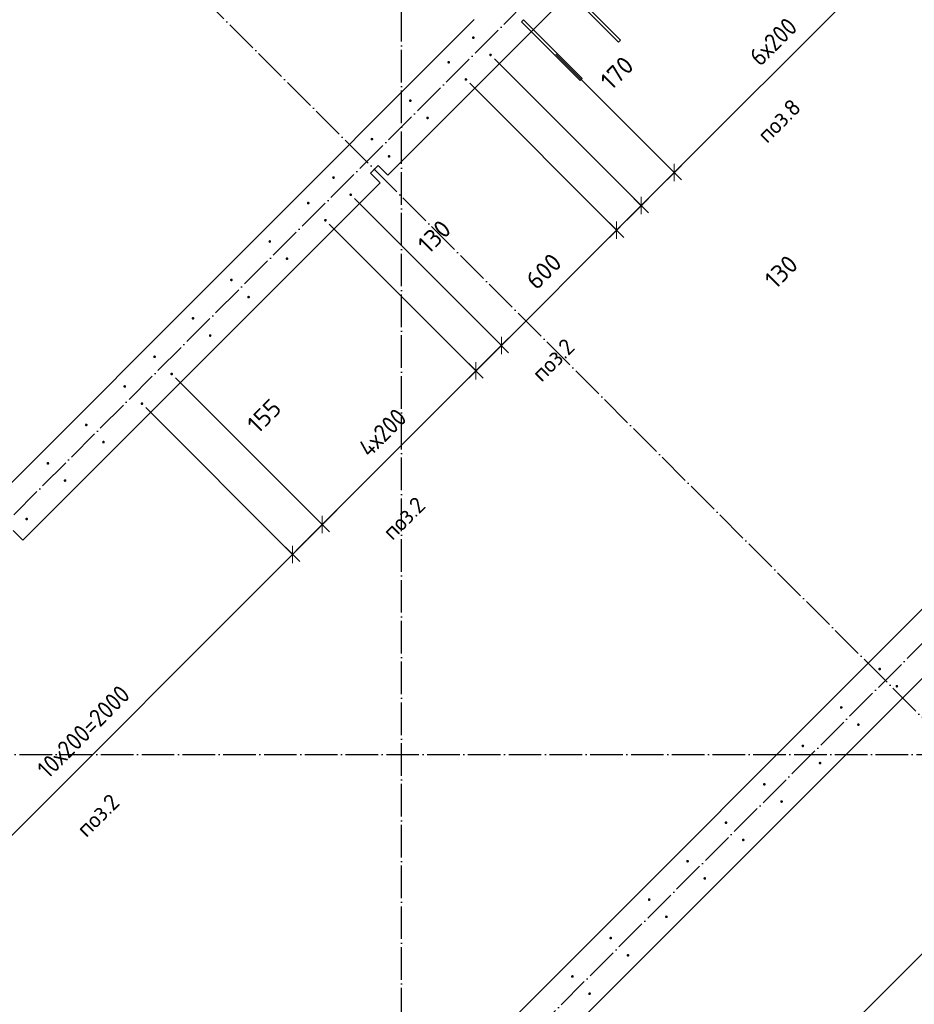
# Model space of a CAD drawing. Header units: millimetres. Extents: x -24871 to 40608, y -2869 to 48080.
# Tile 67 of 119: x 17044 to 20338, y 14281 to 17904. Entities that reach past the tile are written whole.
import ezdxf

# ---------------------------------------------------------------- set-up
doc = ezdxf.new("R2010")
doc.units = ezdxf.units.MM
doc.header["$PDMODE"] = 65
doc.linetypes.add('______11', pattern=[150, 120, -15, 0, -15])
doc.linetypes.add('______5', pattern=[330, 240, -30, 30, -30])
for name, color, linetype, lineweight in [('Standard', 7, 'Continuous', 25), ('Арм.стержн. вертикальными 1', 22, 'Continuous', 35), ('Размерная линия_ общее', 7, 'Continuous', 13)]:
    doc.layers.add(name, color=color, linetype=linetype, lineweight=lineweight)
doc.layers.add('Осевая линия_ общее', color=7, linetype='______5', lineweight=13, true_color=0xa0a0a0)
doc.styles.add('ISOCPEUR', font='ISOCPEUR')
doc.dimstyles.new('DIMSTYLE_11', dxfattribs={"dimtxt": 66, "dimasz": 75, "dimexe": 0, "dimexo": 0, "dimgap": 33, "dimtad": 0, "dimdec": 0, "dimrnd": 5, "dimzin": 12, "dimdsep": 46, "dimtxsty": 'ISOCPEUR', "dimblk1": 'ALL_ML_STRICH', "dimblk2": 'ALL_ML_STRICH', "dimsah": 1, "dimcen": 0, "dimclrd": 7, "dimclre": 256, "dimclrt": 7, "dimadec": 0, "dimazin": 0, "dimtfac": 1, "dimtdec": 0, "dimtix": 1, "dimtmove": 2, "dimatfit": 3, "dimfxl": 0, "dimtvp": 1.2, "dimtzin": 0, "dimlwd": 0, "dimlwe": -3, "dimarcsym": 0})
doc.dimstyles.new('DIMSTYLE_4', dxfattribs={"dimtxt": 66, "dimasz": 75, "dimexe": 0, "dimexo": 0, "dimgap": 33, "dimtad": 2, "dimdec": 0, "dimrnd": 5, "dimzin": 12, "dimdsep": 46, "dimtxsty": 'ISOCPEUR', "dimblk1": 'ALL_ML_STRICH', "dimblk2": 'ALL_ML_STRICH', "dimsah": 1, "dimcen": 0, "dimclrd": 7, "dimclre": 256, "dimclrt": 7, "dimadec": 0, "dimazin": 0, "dimtfac": 1, "dimtdec": 0, "dimtix": 1, "dimtmove": 2, "dimatfit": 3, "dimfxl": 0, "dimtvp": 1.2, "dimtzin": 0, "dimlwd": 0, "dimlwe": -3, "dimarcsym": 0})
doc.dimstyles.new('DIMSTYLE_5', dxfattribs={"dimtxt": 66, "dimasz": 75, "dimexe": 0, "dimexo": 0, "dimgap": 33, "dimtad": 2, "dimdec": 0, "dimrnd": 5, "dimzin": 12, "dimdsep": 46, "dimtxsty": 'ISOCPEUR', "dimblk1": 'ALL_ML_STRICH', "dimblk2": 'ALL_ML_STRICH', "dimsah": 1, "dimcen": 0, "dimclrd": 7, "dimclre": 256, "dimclrt": 7, "dimadec": 0, "dimazin": 0, "dimtfac": 1, "dimtdec": 0, "dimtix": 1, "dimtmove": 2, "dimatfit": 3, "dimfxl": 0, "dimtzin": 0, "dimlwd": 0, "dimlwe": -3, "dimarcsym": 0})

# ---------------------------------------------------------------- blocks, each defined once
blk = doc.blocks.new('СЛОЖНЫЙ_ОБЪЕКТ_0')
at = {"layer": 'Осевая линия_ общее', "color": 253, "linetype": '______11', "lineweight": -3, "true_color": 0xa0a0a0, "transparency": 33554687}
for p, q in [((21086.6, 14616.9), (14623.6, 21079.9)), ((18450, -2590), (18450, 20630)), ((3543.2, 2603.2), (20704.7, 19764.7)), ((5452.4, 694), (22613.9, 17855.5)), ((-2770, 15200), (26050, 15200))]:
    blk.add_line(p, q, dxfattribs=at)
blk = doc.blocks.new('ALL_ML_STRICH')
at = {"color": 0, "linetype": 'ByBlock', "lineweight": -2}
for p, q in [((0, -0.5), (0, 0.5)), ((-1, 0), (0.5, 0)), ((-0.3, -0.3), (0.3, 0.3))]:
    blk.add_line(p, q, dxfattribs=at)
blk = doc.blocks.new('*D322')
at = {"layer": 'DEFPOINTS', "color": 7, "linetype": 'Continuous', "lineweight": 13, "transparency": 33554687}
for p in [(20556.3, 15734.2), (15889.4, 11067.3), (16428.1, 10528.5)]:
    blk.add_point(p, dxfattribs=at)
at = {"layer": 'Размерная линия_ общее', "color": 253, "linetype": 'Continuous', "lineweight": -2, "true_color": 0xa0a0a0, "transparency": 33554687}
for p, q in [((20570.4, 15720), (21095, 15195.4)), ((15903.5, 11053.1), (16428.1, 10528.5))]:
    blk.add_line(p, q, dxfattribs=at)
at = {"layer": 'Размерная линия_ общее', "color": 7, "linetype": 'Continuous', "lineweight": -2, "transparency": 33554687}
blk.add_line((16428.1, 10528.5), (21095, 15195.4), dxfattribs=at)
at = {"layer": 'Размерная линия_ общее', "color": 7, "linetype": 'Continuous', "lineweight": 13, "transparency": 33554687, "yscale": 75, "zscale": 75}
for p, xscale, rotation in [((21095, 15195.4), 75.00000000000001, 45), ((16428.1, 10528.5), 75, 225)]:
    blk.add_blockref('ALL_ML_STRICH', p, dxfattribs=dict(at, xscale=xscale, rotation=rotation))
at = {"layer": 'Размерная линия_ общее', "color": 7, "linetype": 'Continuous', "lineweight": 13, "transparency": 33554687, "insert": (18518.3, 12782.8), "char_height": 66, "width": 3.3, "attachment_point": 1, "rotation": 45, "line_spacing_factor": 0.60241, "style": 'ISOCPEUR'}
blk.add_mtext('\\W0.91;33х200=6600', dxfattribs=at)
blk = doc.blocks.new('*D413')
at = {"layer": 'DEFPOINTS', "color": 7, "linetype": 'Continuous', "lineweight": 13, "transparency": 33554687}
for p in [(17494.1, 16491.1), (16079.9, 15076.9), (16634.5, 14522.4)]:
    blk.add_point(p, dxfattribs=at)
at = {"layer": 'Размерная линия_ общее', "color": 253, "linetype": 'Continuous', "lineweight": -2, "true_color": 0xa0a0a0, "transparency": 33554687}
for p, q in [((17508.3, 16477), (18048.7, 15936.6)), ((16094, 15062.8), (16634.5, 14522.4))]:
    blk.add_line(p, q, dxfattribs=at)
at = {"layer": 'Размерная линия_ общее', "color": 7, "linetype": 'Continuous', "lineweight": -2, "transparency": 33554687}
blk.add_line((16634.5, 14522.4), (18048.7, 15936.6), dxfattribs=at)
at = {"layer": 'Размерная линия_ общее', "color": 7, "linetype": 'Continuous', "lineweight": 13, "transparency": 33554687, "xscale": 75, "yscale": 75, "zscale": 75}
for p, rotation in [((18048.7, 15936.6), 45.00000000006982), ((16634.5, 14522.4), 225.0000000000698)]:
    blk.add_blockref('ALL_ML_STRICH', p, dxfattribs=dict(at, rotation=rotation))
at = {"layer": 'Размерная линия_ общее', "color": 7, "linetype": 'Continuous', "lineweight": 13, "transparency": 33554687, "insert": (17102.6, 15154.5), "char_height": 66, "width": 3.3, "attachment_point": 1, "rotation": 45, "line_spacing_factor": 0.60241, "style": 'ISOCPEUR'}
blk.add_mtext('\\W0.91;10х200=2000', dxfattribs=at)
blk = doc.blocks.new('*D414')
at = {"layer": 'DEFPOINTS', "color": 7, "linetype": 'Continuous', "lineweight": 13, "transparency": 33554687}
for p in [(17604.1, 16600.4), (17494.1, 16491.1), (18048.7, 15936.6)]:
    blk.add_point(p, dxfattribs=at)
at = {"layer": 'Размерная линия_ общее', "color": 253, "linetype": 'Continuous', "lineweight": -2, "true_color": 0xa0a0a0, "transparency": 33554687}
for p, q in [((17618.2, 16586.2), (18158.3, 16046.2)), ((17508.3, 16477), (18048.7, 15936.6))]:
    blk.add_line(p, q, dxfattribs=at)
at = {"layer": 'Размерная линия_ общее', "color": 7, "linetype": 'Continuous', "lineweight": -2, "transparency": 33554687}
blk.add_line((18048.7, 15936.6), (18158.3, 16046.2), dxfattribs=at)
at = {"layer": 'Размерная линия_ общее', "color": 7, "linetype": 'Continuous', "lineweight": 13, "transparency": 33554687, "xscale": 75, "yscale": 75, "zscale": 75}
for p, rotation in [((18158.3, 16046.2), 45.00000000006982), ((18048.7, 15936.6), 225.0000000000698)]:
    blk.add_blockref('ALL_ML_STRICH', p, dxfattribs=dict(at, rotation=rotation))
at = {"layer": 'Размерная линия_ общее', "color": 7, "linetype": 'Continuous', "lineweight": 13, "transparency": 33554687, "insert": (17944, 16446), "char_height": 66, "width": 198, "attachment_point": 5, "rotation": 45, "style": 'ISOCPEUR'}
blk.add_mtext('\\A1;{155}', dxfattribs=at)
blk = doc.blocks.new('*D415')
at = {"layer": 'DEFPOINTS', "color": 7, "linetype": 'Continuous', "lineweight": 13, "transparency": 33554687}
for p in [(18169.8, 17166.1), (17604.1, 16600.4), (18158.3, 16046.2)]:
    blk.add_point(p, dxfattribs=at)
at = {"layer": 'Размерная линия_ общее', "color": 253, "linetype": 'Continuous', "lineweight": -2, "true_color": 0xa0a0a0, "transparency": 33554687}
for p, q in [((18183.9, 17151.9), (18724, 16611.9)), ((17618.2, 16586.2), (18158.3, 16046.2))]:
    blk.add_line(p, q, dxfattribs=at)
at = {"layer": 'Размерная линия_ общее', "color": 7, "linetype": 'Continuous', "lineweight": -2, "transparency": 33554687}
blk.add_line((18158.3, 16046.2), (18724, 16611.9), dxfattribs=at)
at = {"layer": 'Размерная линия_ общее', "color": 7, "linetype": 'Continuous', "lineweight": 13, "transparency": 33554687, "xscale": 75, "yscale": 75, "zscale": 75}
for p, rotation in [((18724, 16611.9), 45.00000000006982), ((18158.3, 16046.2), 225.0000000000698)]:
    blk.add_blockref('ALL_ML_STRICH', p, dxfattribs=dict(at, rotation=rotation))
at = {"layer": 'Размерная линия_ общее', "color": 7, "linetype": 'Continuous', "lineweight": 13, "transparency": 33554687, "insert": (18284.8, 16336.8), "char_height": 66, "width": 3.3, "attachment_point": 1, "rotation": 45, "line_spacing_factor": 0.60241, "style": 'ISOCPEUR'}
blk.add_mtext('\\W0.91;4х200', dxfattribs=at)
blk = doc.blocks.new('*D416')
at = {"layer": 'DEFPOINTS', "color": 7, "linetype": 'Continuous', "lineweight": 13, "transparency": 33554687}
for p in [(18262.8, 17259.8), (18169.8, 17166.1), (18724, 16611.9)]:
    blk.add_point(p, dxfattribs=at)
at = {"layer": 'Размерная линия_ общее', "color": 253, "linetype": 'Continuous', "lineweight": -2, "true_color": 0xa0a0a0, "transparency": 33554687}
for p, q in [((18277, 17245.7), (18817.4, 16705.3)), ((18183.9, 17151.9), (18724, 16611.9))]:
    blk.add_line(p, q, dxfattribs=at)
at = {"layer": 'Размерная линия_ общее', "color": 7, "linetype": 'Continuous', "lineweight": -2, "transparency": 33554687}
blk.add_line((18724, 16611.9), (18817.4, 16705.3), dxfattribs=at)
at = {"layer": 'Размерная линия_ общее', "color": 7, "linetype": 'Continuous', "lineweight": 13, "transparency": 33554687, "xscale": 75, "yscale": 75, "zscale": 75}
for p, rotation in [((18817.4, 16705.3), 45.00000000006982), ((18724, 16611.9), 225.0000000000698)]:
    blk.add_blockref('ALL_ML_STRICH', p, dxfattribs=dict(at, rotation=rotation))
at = {"layer": 'Размерная линия_ общее', "color": 7, "linetype": 'Continuous', "lineweight": 13, "transparency": 33554687, "insert": (18570.7, 17105.8), "char_height": 66, "width": 198, "attachment_point": 5, "rotation": 45, "style": 'ISOCPEUR'}
blk.add_mtext('\\A1;{130}', dxfattribs=at)
blk = doc.blocks.new('*D417')
at = {"layer": 'DEFPOINTS', "color": 7, "linetype": 'Continuous', "lineweight": 13, "transparency": 33554687}
for p in [(18687.1, 17684.1), (18262.8, 17259.8), (18817.4, 16705.3)]:
    blk.add_point(p, dxfattribs=at)
at = {"layer": 'Размерная линия_ общее', "color": 253, "linetype": 'Continuous', "lineweight": -2, "true_color": 0xa0a0a0, "transparency": 33554687}
for p, q in [((18701.2, 17670), (19241.6, 17129.6)), ((18277, 17245.7), (18817.4, 16705.3))]:
    blk.add_line(p, q, dxfattribs=at)
at = {"layer": 'Размерная линия_ общее', "color": 7, "linetype": 'Continuous', "lineweight": -2, "transparency": 33554687}
blk.add_line((18817.4, 16705.3), (19241.6, 17129.6), dxfattribs=at)
at = {"layer": 'Размерная линия_ общее', "color": 7, "linetype": 'Continuous', "lineweight": 13, "transparency": 33554687, "xscale": 75, "yscale": 75, "zscale": 75}
for p, rotation in [((19241.6, 17129.6), 45.00000000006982), ((18817.4, 16705.3), 225.0000000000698)]:
    blk.add_blockref('ALL_ML_STRICH', p, dxfattribs=dict(at, rotation=rotation))
at = {"layer": 'Размерная линия_ общее', "color": 7, "linetype": 'Continuous', "lineweight": 13, "transparency": 33554687, "insert": (18973.1, 16978.4), "char_height": 66, "width": 198, "attachment_point": 5, "rotation": 45, "style": 'ISOCPEUR'}
blk.add_mtext('\\A1;{600}', dxfattribs=at)
blk = doc.blocks.new('*D418')
at = {"layer": 'DEFPOINTS', "color": 7, "linetype": 'Continuous', "lineweight": 13, "transparency": 33554687}
for p in [(18777.5, 17774.5), (18687.1, 17684.1), (19241.6, 17129.6)]:
    blk.add_point(p, dxfattribs=at)
at = {"layer": 'Размерная линия_ общее', "color": 253, "linetype": 'Continuous', "lineweight": -2, "true_color": 0xa0a0a0, "transparency": 33554687}
for p, q in [((18791.7, 17760.4), (19332.1, 17220)), ((18701.2, 17670), (19241.6, 17129.6))]:
    blk.add_line(p, q, dxfattribs=at)
at = {"layer": 'Размерная линия_ общее', "color": 7, "linetype": 'Continuous', "lineweight": -2, "transparency": 33554687}
blk.add_line((19241.6, 17129.6), (19332.1, 17220), dxfattribs=at)
at = {"layer": 'Размерная линия_ общее', "color": 7, "linetype": 'Continuous', "lineweight": 13, "transparency": 33554687, "xscale": 75, "yscale": 75, "zscale": 75}
for p, rotation in [((19332.1, 17220), 45.00000000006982), ((19241.6, 17129.6), 225.0000000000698)]:
    blk.add_blockref('ALL_ML_STRICH', p, dxfattribs=dict(at, rotation=rotation))
at = {"layer": 'Размерная линия_ общее', "color": 7, "linetype": 'Continuous', "lineweight": 13, "transparency": 33554687, "insert": (19847.8, 16976.3), "char_height": 66, "width": 198, "attachment_point": 5, "rotation": 45, "style": 'ISOCPEUR'}
blk.add_mtext('\\A1;{130}', dxfattribs=at)
blk = doc.blocks.new('*D419')
at = {"layer": 'DEFPOINTS', "color": 7, "linetype": 'Continuous', "lineweight": 13, "transparency": 33554687}
for p in [(19003.5, 17792), (18777.5, 17774.5), (19332.1, 17220)]:
    blk.add_point(p, dxfattribs=at)
at = {"layer": 'Размерная линия_ общее', "color": 253, "linetype": 'Continuous', "lineweight": -2, "true_color": 0xa0a0a0, "transparency": 33554687}
for p, q in [((18791.7, 17760.4), (19332.1, 17220)), ((19017.6, 17777.8), (19453.8, 17341.7))]:
    blk.add_line(p, q, dxfattribs=at)
at = {"layer": 'Размерная линия_ общее', "color": 7, "linetype": 'Continuous', "lineweight": -2, "transparency": 33554687}
blk.add_line((19332.1, 17220), (19453.8, 17341.7), dxfattribs=at)
at = {"layer": 'Размерная линия_ общее', "color": 7, "linetype": 'Continuous', "lineweight": 13, "transparency": 33554687, "xscale": 75, "yscale": 75, "zscale": 75}
for p, rotation in [((19453.8, 17341.7), 45.00000000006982), ((19332.1, 17220), 225.0000000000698)]:
    blk.add_blockref('ALL_ML_STRICH', p, dxfattribs=dict(at, rotation=rotation))
at = {"layer": 'Размерная линия_ общее', "color": 7, "linetype": 'Continuous', "lineweight": 13, "transparency": 33554687, "insert": (19243.1, 17708.3), "char_height": 66, "width": 198, "attachment_point": 5, "rotation": 45, "style": 'ISOCPEUR'}
blk.add_mtext('\\A1;{170}', dxfattribs=at)
blk = doc.blocks.new('*D420')
at = {"layer": 'DEFPOINTS', "color": 7, "linetype": 'Continuous', "lineweight": 13, "transparency": 33554687}
for p in [(19899.1, 18593.4), (19003.5, 17792), (19453.8, 17341.7)]:
    blk.add_point(p, dxfattribs=at)
at = {"layer": 'Размерная линия_ общее', "color": 253, "linetype": 'Continuous', "lineweight": -2, "true_color": 0xa0a0a0, "transparency": 33554687}
for p, q in [((19913.3, 18579.2), (20302.3, 18190.2)), ((19017.6, 17777.8), (19453.8, 17341.7))]:
    blk.add_line(p, q, dxfattribs=at)
at = {"layer": 'Размерная линия_ общее', "color": 7, "linetype": 'Continuous', "lineweight": -2, "transparency": 33554687}
blk.add_line((19453.8, 17341.7), (20302.3, 18190.2), dxfattribs=at)
at = {"layer": 'Размерная линия_ общее', "color": 7, "linetype": 'Continuous', "lineweight": 13, "transparency": 33554687, "xscale": 75, "yscale": 75, "zscale": 75}
for p, rotation in [((20302.3, 18190.2), 45.00000000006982), ((19453.8, 17341.7), 225.0000000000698)]:
    blk.add_blockref('ALL_ML_STRICH', p, dxfattribs=dict(at, rotation=rotation))
at = {"layer": 'Размерная линия_ общее', "color": 7, "linetype": 'Continuous', "lineweight": 13, "transparency": 33554687, "insert": (19723.9, 17775.9), "char_height": 66, "width": 3.3, "attachment_point": 1, "rotation": 45, "line_spacing_factor": 0.60241, "style": 'ISOCPEUR'}
blk.add_mtext('\\W0.91;6х200', dxfattribs=at)

msp = doc.modelspace()

# ---------------------------------------------------------------- hatches: boundary and pattern name
at = {"layer": 'Арм.стержн. вертикальными 1', "linetype": 'Continuous', "lineweight": 50, "transparency": 33554687}
for points in [[(18719.2, 17837.8), (18718.8, 17839.8), (18717.7, 17841.4), (18716.1, 17842.5), (18714.2, 17842.8), (18712.3, 17842.5), (18710.7, 17841.4), (18709.6, 17839.8), (18709.2, 17837.8), (18709.6, 17835.9), (18710.7, 17834.3), (18712.3, 17833.2), (18714.2, 17832.8), (18716.1, 17833.2), (18717.7, 17834.3), (18718.8, 17835.9)], [(18782.5, 17774.5), (18782.1, 17776.4), (18781, 17778.1), (18779.4, 17779.2), (18777.5, 17779.5), (18775.6, 17779.2), (18774, 17778.1), (18772.9, 17776.4), (18772.5, 17774.5), (18772.9, 17772.6), (18774, 17771), (18775.6, 17769.9), (18777.5, 17769.5), (18779.4, 17769.9), (18781, 17771), (18782.1, 17772.6)], [(18628.8, 17747.4), (18628.4, 17749.3), (18627.3, 17750.9), (18625.7, 17752), (18623.8, 17752.4), (18621.9, 17752), (18620.2, 17750.9), (18619.2, 17749.3), (18618.8, 17747.4), (18619.2, 17745.5), (18620.2, 17743.9), (18621.9, 17742.8), (18623.8, 17742.4), (18625.7, 17742.8), (18627.3, 17743.9), (18628.4, 17745.5)], [(18692.1, 17684.1), (18691.7, 17686), (18690.6, 17687.6), (18689, 17688.7), (18687.1, 17689.1), (18685.2, 17688.7), (18683.6, 17687.6), (18682.5, 17686), (18682.1, 17684.1), (18682.5, 17682.2), (18683.6, 17680.6), (18685.2, 17679.5), (18687.1, 17679.1), (18689, 17679.5), (18690.6, 17680.6), (18691.7, 17682.2)], [(18487.4, 17606), (18487, 17607.9), (18485.9, 17609.5), (18484.3, 17610.6), (18482.4, 17611), (18480.4, 17610.6), (18478.8, 17609.5), (18477.7, 17607.9), (18477.4, 17606), (18477.7, 17604.1), (18478.8, 17602.5), (18480.4, 17601.4), (18482.4, 17601), (18484.3, 17601.4), (18485.9, 17602.5), (18487, 17604.1)], [(18550.7, 17542.7), (18550.3, 17544.6), (18549.2, 17546.2), (18547.6, 17547.3), (18545.7, 17547.7), (18543.8, 17547.3), (18542.1, 17546.2), (18541, 17544.6), (18540.7, 17542.7), (18541, 17540.8), (18542.1, 17539.1), (18543.8, 17538.1), (18545.7, 17537.7), (18547.6, 17538.1), (18549.2, 17539.1), (18550.3, 17540.8)], [(18345.9, 17464.6), (18345.6, 17466.5), (18344.5, 17468.1), (18342.8, 17469.2), (18340.9, 17469.6), (18339, 17469.2), (18337.4, 17468.1), (18336.3, 17466.5), (18335.9, 17464.6), (18336.3, 17462.7), (18337.4, 17461), (18339, 17460), (18340.9, 17459.6), (18342.8, 17460), (18344.5, 17461), (18345.6, 17462.7)], [(18409.2, 17401.3), (18408.9, 17403.2), (18407.8, 17404.8), (18406.2, 17405.9), (18404.2, 17406.3), (18402.3, 17405.9), (18400.7, 17404.8), (18399.6, 17403.2), (18399.2, 17401.3), (18399.6, 17399.3), (18400.7, 17397.7), (18402.3, 17396.6), (18404.2, 17396.3), (18406.2, 17396.6), (18407.8, 17397.7), (18408.9, 17399.3)], [(18204.5, 17323.2), (18204.1, 17325.1), (18203.1, 17326.7), (18201.4, 17327.8), (18199.5, 17328.2), (18197.6, 17327.8), (18196, 17326.7), (18194.9, 17325.1), (18194.5, 17323.2), (18194.9, 17321.2), (18196, 17319.6), (18197.6, 17318.5), (18199.5, 17318.2), (18201.4, 17318.5), (18203.1, 17319.6), (18204.1, 17321.2)], [(18267.8, 17259.8), (18267.4, 17261.8), (18266.4, 17263.4), (18264.7, 17264.5), (18262.8, 17264.8), (18260.9, 17264.5), (18259.3, 17263.4), (18258.2, 17261.8), (18257.8, 17259.8), (18258.2, 17257.9), (18259.3, 17256.3), (18260.9, 17255.2), (18262.8, 17254.8), (18264.7, 17255.2), (18266.4, 17256.3), (18267.4, 17257.9)], [(18111.4, 17229.4), (18111.1, 17231.3), (18110, 17232.9), (18108.4, 17234), (18106.4, 17234.4), (18104.5, 17234), (18102.9, 17232.9), (18101.8, 17231.3), (18101.4, 17229.4), (18101.8, 17227.5), (18102.9, 17225.8), (18104.5, 17224.8), (18106.4, 17224.4), (18108.4, 17224.8), (18110, 17225.8), (18111.1, 17227.5)], [(18174.8, 17166.1), (18174.4, 17168), (18173.3, 17169.6), (18171.7, 17170.7), (18169.8, 17171.1), (18167.8, 17170.7), (18166.2, 17169.6), (18165.1, 17168), (18164.8, 17166.1), (18165.1, 17164.2), (18166.2, 17162.5), (18167.8, 17161.4), (18169.8, 17161.1), (18171.7, 17161.4), (18173.3, 17162.5), (18174.4, 17164.2)], [(17970, 17088), (17969.6, 17089.9), (17968.6, 17091.5), (17966.9, 17092.6), (17965, 17093), (17963.1, 17092.6), (17961.5, 17091.5), (17960.4, 17089.9), (17960, 17088), (17960.4, 17086), (17961.5, 17084.4), (17963.1, 17083.3), (17965, 17083), (17966.9, 17083.3), (17968.6, 17084.4), (17969.6, 17086)], [(18033.3, 17024.6), (18032.9, 17026.6), (18031.9, 17028.2), (18030.2, 17029.3), (18028.3, 17029.6), (18026.4, 17029.3), (18024.8, 17028.2), (18023.7, 17026.6), (18023.3, 17024.6), (18023.7, 17022.7), (18024.8, 17021.1), (18026.4, 17020), (18028.3, 17019.6), (18030.2, 17020), (18031.9, 17021.1), (18032.9, 17022.7)], [(17828.6, 16946.5), (17828.2, 16948.4), (17827.1, 16950.1), (17825.5, 16951.2), (17823.6, 16951.5), (17821.7, 16951.2), (17820.1, 16950.1), (17819, 16948.4), (17818.6, 16946.5), (17819, 16944.6), (17820.1, 16943), (17821.7, 16941.9), (17823.6, 16941.5), (17825.5, 16941.9), (17827.1, 16943), (17828.2, 16944.6)], [(17891.9, 16883.2), (17891.5, 16885.1), (17890.4, 16886.8), (17888.8, 16887.8), (17886.9, 16888.2), (17885, 16887.8), (17883.4, 16886.8), (17882.3, 16885.1), (17881.9, 16883.2), (17882.3, 16881.3), (17883.4, 16879.7), (17885, 16878.6), (17886.9, 16878.2), (17888.8, 16878.6), (17890.4, 16879.7), (17891.5, 16881.3)], [(17687.2, 16805.1), (17686.8, 16807), (17685.7, 16808.6), (17684.1, 16809.7), (17682.2, 16810.1), (17680.3, 16809.7), (17678.6, 16808.6), (17677.6, 16807), (17677.2, 16805.1), (17677.6, 16803.2), (17678.6, 16801.6), (17680.3, 16800.5), (17682.2, 16800.1), (17684.1, 16800.5), (17685.7, 16801.6), (17686.8, 16803.2)], [(17750.5, 16741.8), (17750.1, 16743.7), (17749, 16745.3), (17747.4, 16746.4), (17745.5, 16746.8), (17743.6, 16746.4), (17742, 16745.3), (17740.9, 16743.7), (17740.5, 16741.8), (17740.9, 16739.9), (17742, 16738.3), (17743.6, 16737.2), (17745.5, 16736.8), (17747.4, 16737.2), (17749, 16738.3), (17750.1, 16739.9)], [(17545.8, 16663.7), (17545.4, 16665.6), (17544.3, 16667.2), (17542.7, 16668.3), (17540.8, 16668.7), (17538.8, 16668.3), (17537.2, 16667.2), (17536.1, 16665.6), (17535.8, 16663.7), (17536.1, 16661.8), (17537.2, 16660.2), (17538.8, 16659.1), (17540.8, 16658.7), (17542.7, 16659.1), (17544.3, 16660.2), (17545.4, 16661.8)], [(17609.1, 16600.4), (17608.7, 16602.3), (17607.6, 16603.9), (17606, 16605), (17604.1, 16605.4), (17602.2, 16605), (17600.5, 16603.9), (17599.4, 16602.3), (17599.1, 16600.4), (17599.4, 16598.5), (17600.5, 16596.8), (17602.2, 16595.8), (17604.1, 16595.4), (17606, 16595.8), (17607.6, 16596.8), (17608.7, 16598.5)], [(17435.8, 16554.4), (17435.4, 16556.4), (17434.3, 16558), (17432.7, 16559.1), (17430.8, 16559.4), (17428.9, 16559.1), (17427.3, 16558), (17426.2, 16556.4), (17425.8, 16554.4), (17426.2, 16552.5), (17427.3, 16550.9), (17428.9, 16549.8), (17430.8, 16549.4), (17432.7, 16549.8), (17434.3, 16550.9), (17435.4, 16552.5)], [(17499.1, 16491.1), (17498.7, 16493), (17497.6, 16494.7), (17496, 16495.8), (17494.1, 16496.1), (17492.2, 16495.8), (17490.6, 16494.7), (17489.5, 16493), (17489.1, 16491.1), (17489.5, 16489.2), (17490.6, 16487.6), (17492.2, 16486.5), (17494.1, 16486.1), (17496, 16486.5), (17497.6, 16487.6), (17498.7, 16489.2)], [(17294.4, 16413), (17294, 16414.9), (17292.9, 16416.6), (17291.3, 16417.6), (17289.4, 16418), (17287.5, 16417.6), (17285.8, 16416.6), (17284.8, 16414.9), (17284.4, 16413), (17284.8, 16411.1), (17285.8, 16409.5), (17287.5, 16408.4), (17289.4, 16408), (17291.3, 16408.4), (17292.9, 16409.5), (17294, 16411.1)], [(17357.7, 16349.7), (17357.3, 16351.6), (17356.2, 16353.2), (17354.6, 16354.3), (17352.7, 16354.7), (17350.8, 16354.3), (17349.2, 16353.2), (17348.1, 16351.6), (17347.7, 16349.7), (17348.1, 16347.8), (17349.2, 16346.2), (17350.8, 16345.1), (17352.7, 16344.7), (17354.6, 16345.1), (17356.2, 16346.2), (17357.3, 16347.8)], [(17153, 16271.6), (17152.6, 16273.5), (17151.5, 16275.1), (17149.9, 16276.2), (17148, 16276.6), (17146, 16276.2), (17144.4, 16275.1), (17143.3, 16273.5), (17143, 16271.6), (17143.3, 16269.7), (17144.4, 16268.1), (17146, 16267), (17148, 16266.6), (17149.9, 16267), (17151.5, 16268.1), (17152.6, 16269.7)], [(17216.3, 16208.3), (17215.9, 16210.2), (17214.8, 16211.8), (17213.2, 16212.9), (17211.3, 16213.3), (17209.4, 16212.9), (17207.7, 16211.8), (17206.7, 16210.2), (17206.3, 16208.3), (17206.7, 16206.4), (17207.7, 16204.8), (17209.4, 16203.7), (17211.3, 16203.3), (17213.2, 16203.7), (17214.8, 16204.8), (17215.9, 16206.4)], [(17074.8, 16066.9), (17074.5, 16068.8), (17073.4, 16070.4), (17071.8, 16071.5), (17069.8, 16071.9), (17067.9, 16071.5), (17066.3, 16070.4), (17065.2, 16068.8), (17064.8, 16066.9), (17065.2, 16065), (17066.3, 16063.3), (17067.9, 16062.2), (17069.8, 16061.9), (17071.8, 16062.2), (17073.4, 16063.3), (17074.5, 16065)], [(20215.1, 15514.6), (20214.7, 15516.5), (20213.6, 15518.2), (20212, 15519.2), (20210.1, 15519.6), (20208.2, 15519.2), (20206.6, 15518.2), (20205.5, 15516.5), (20205.1, 15514.6), (20205.5, 15512.7), (20206.6, 15511.1), (20208.2, 15510), (20210.1, 15509.6), (20212, 15510), (20213.6, 15511.1), (20214.7, 15512.7)], [(20278.4, 15451.3), (20278, 15453.2), (20276.9, 15454.8), (20275.3, 15455.9), (20273.4, 15456.3), (20271.5, 15455.9), (20269.9, 15454.8), (20268.8, 15453.2), (20268.4, 15451.3), (20268.8, 15449.4), (20269.9, 15447.8), (20271.5, 15446.7), (20273.4, 15446.3), (20275.3, 15446.7), (20276.9, 15447.8), (20278, 15449.4)], [(20073.7, 15373.2), (20073.3, 15375.1), (20072.2, 15376.7), (20070.6, 15377.8), (20068.7, 15378.2), (20066.8, 15377.8), (20065.1, 15376.7), (20064.1, 15375.1), (20063.7, 15373.2), (20064.1, 15371.3), (20065.1, 15369.7), (20066.8, 15368.6), (20068.7, 15368.2), (20070.6, 15368.6), (20072.2, 15369.7), (20073.3, 15371.3)], [(20137, 15309.9), (20136.6, 15311.8), (20135.5, 15313.4), (20133.9, 15314.5), (20132, 15314.9), (20130.1, 15314.5), (20128.5, 15313.4), (20127.4, 15311.8), (20127, 15309.9), (20127.4, 15308), (20128.5, 15306.4), (20130.1, 15305.3), (20132, 15304.9), (20133.9, 15305.3), (20135.5, 15306.4), (20136.6, 15308)], [(19932.3, 15231.8), (19931.9, 15233.7), (19930.8, 15235.3), (19929.2, 15236.4), (19927.3, 15236.8), (19925.3, 15236.4), (19923.7, 15235.3), (19922.6, 15233.7), (19922.3, 15231.8), (19922.6, 15229.9), (19923.7, 15228.2), (19925.3, 15227.2), (19927.3, 15226.8), (19929.2, 15227.2), (19930.8, 15228.2), (19931.9, 15229.9)], [(19995.6, 15168.5), (19995.2, 15170.4), (19994.1, 15172), (19992.5, 15173.1), (19990.6, 15173.5), (19988.7, 15173.1), (19987, 15172), (19986, 15170.4), (19985.6, 15168.5), (19986, 15166.6), (19987, 15164.9), (19988.7, 15163.9), (19990.6, 15163.5), (19992.5, 15163.9), (19994.1, 15164.9), (19995.2, 15166.6)], [(19790.8, 15090.4), (19790.5, 15092.3), (19789.4, 15093.9), (19787.8, 15095), (19785.8, 15095.4), (19783.9, 15095), (19782.3, 15093.9), (19781.2, 15092.3), (19780.8, 15090.4), (19781.2, 15088.4), (19782.3, 15086.8), (19783.9, 15085.7), (19785.8, 15085.4), (19787.8, 15085.7), (19789.4, 15086.8), (19790.5, 15088.4)], [(19854.1, 15027.1), (19853.8, 15029), (19852.7, 15030.6), (19851.1, 15031.7), (19849.1, 15032.1), (19847.2, 15031.7), (19845.6, 15030.6), (19844.5, 15029), (19844.1, 15027.1), (19844.5, 15025.1), (19845.6, 15023.5), (19847.2, 15022.4), (19849.1, 15022.1), (19851.1, 15022.4), (19852.7, 15023.5), (19853.8, 15025.1)], [(19649.4, 14948.9), (19649, 14950.9), (19648, 14952.5), (19646.3, 14953.6), (19644.4, 14953.9), (19642.5, 14953.6), (19640.9, 14952.5), (19639.8, 14950.9), (19639.4, 14948.9), (19639.8, 14947), (19640.9, 14945.4), (19642.5, 14944.3), (19644.4, 14943.9), (19646.3, 14944.3), (19648, 14945.4), (19649, 14947)], [(19712.7, 14885.6), (19712.3, 14887.5), (19711.3, 14889.2), (19709.6, 14890.2), (19707.7, 14890.6), (19705.8, 14890.2), (19704.2, 14889.2), (19703.1, 14887.5), (19702.7, 14885.6), (19703.1, 14883.7), (19704.2, 14882.1), (19705.8, 14881), (19707.7, 14880.6), (19709.6, 14881), (19711.3, 14882.1), (19712.3, 14883.7)], [(19508, 14807.5), (19507.6, 14809.4), (19506.5, 14811.1), (19504.9, 14812.1), (19503, 14812.5), (19501.1, 14812.1), (19499.5, 14811.1), (19498.4, 14809.4), (19498, 14807.5), (19498.4, 14805.6), (19499.5, 14804), (19501.1, 14802.9), (19503, 14802.5), (19504.9, 14802.9), (19506.5, 14804), (19507.6, 14805.6)], [(19571.3, 14744.2), (19570.9, 14746.1), (19569.8, 14747.7), (19568.2, 14748.8), (19566.3, 14749.2), (19564.4, 14748.8), (19562.8, 14747.7), (19561.7, 14746.1), (19561.3, 14744.2), (19561.7, 14742.3), (19562.8, 14740.7), (19564.4, 14739.6), (19566.3, 14739.2), (19568.2, 14739.6), (19569.8, 14740.7), (19570.9, 14742.3)], [(19366.6, 14666.1), (19366.2, 14668), (19365.1, 14669.6), (19363.5, 14670.7), (19361.6, 14671.1), (19359.7, 14670.7), (19358, 14669.6), (19357, 14668), (19356.6, 14666.1), (19357, 14664.2), (19358, 14662.6), (19359.7, 14661.5), (19361.6, 14661.1), (19363.5, 14661.5), (19365.1, 14662.6), (19366.2, 14664.2)], [(19429.9, 14602.8), (19429.5, 14604.7), (19428.4, 14606.3), (19426.8, 14607.4), (19424.9, 14607.8), (19423, 14607.4), (19421.3, 14606.3), (19420.3, 14604.7), (19419.9, 14602.8), (19420.3, 14600.9), (19421.3, 14599.3), (19423, 14598.2), (19424.9, 14597.8), (19426.8, 14598.2), (19428.4, 14599.3), (19429.5, 14600.9)], [(19225.2, 14524.7), (19224.8, 14526.6), (19223.7, 14528.2), (19222.1, 14529.3), (19220.2, 14529.7), (19218.2, 14529.3), (19216.6, 14528.2), (19215.5, 14526.6), (19215.2, 14524.7), (19215.5, 14522.8), (19216.6, 14521.1), (19218.2, 14520.1), (19220.2, 14519.7), (19222.1, 14520.1), (19223.7, 14521.1), (19224.8, 14522.8)], [(19288.5, 14461.4), (19288.1, 14463.3), (19287, 14464.9), (19285.4, 14466), (19283.5, 14466.4), (19281.6, 14466), (19279.9, 14464.9), (19278.8, 14463.3), (19278.5, 14461.4), (19278.8, 14459.5), (19279.9, 14457.8), (19281.6, 14456.7), (19283.5, 14456.4), (19285.4, 14456.7), (19287, 14457.8), (19288.1, 14459.5)], [(19083.7, 14383.3), (19083.4, 14385.2), (19082.3, 14386.8), (19080.6, 14387.9), (19078.7, 14388.3), (19076.8, 14387.9), (19075.2, 14386.8), (19074.1, 14385.2), (19073.7, 14383.3), (19074.1, 14381.3), (19075.2, 14379.7), (19076.8, 14378.6), (19078.7, 14378.3), (19080.6, 14378.6), (19082.3, 14379.7), (19083.4, 14381.3)], [(19147, 14319.9), (19146.7, 14321.9), (19145.6, 14323.5), (19144, 14324.6), (19142, 14324.9), (19140.1, 14324.6), (19138.5, 14323.5), (19137.4, 14321.9), (19137, 14319.9), (19137.4, 14318), (19138.5, 14316.4), (19140.1, 14315.3), (19142, 14314.9), (19144, 14315.3), (19145.6, 14316.4), (19146.7, 14318)]]:
    msp.add_hatch(color=4, dxfattribs=at).paths.add_polyline_path(points)

# ---------------------------------------------------------------- linework, layer by layer
at = {"color": 7, "linetype": 'Continuous', "lineweight": 35, "transparency": 33554687}
for p, q in [((18792, 14160.9), (20626.9, 15995.8)), ((20754.2, 15868.5), (18919.3, 14033.6))]:
    msp.add_line(p, q, dxfattribs=at)
at = {"layer": 'Standard', "color": 7, "linetype": 'Continuous', "lineweight": 35, "transparency": 33554687}
for p, q in [((19815.3, 18748), (18845, 17777.7)), ((16882.8, 16070.1), (18717.8, 17905)), ((18845, 17777.7), (18399.6, 17332.2)), ((18364.2, 17367.6), (18335.9, 17339.3)), ((18399.6, 17332.2), (18364.2, 17367.6)), ((18335.9, 17339.3), (18371.3, 17304)), ((18371.3, 17304), (17056.1, 15988.7)), ((17056.1, 15988.7), (17020.7, 16024.1))]:
    msp.add_line(p, q, dxfattribs=at)
at = {"layer": 'Арм.стержн. вертикальными 1', "color": 4, "linetype": 'Continuous', "lineweight": 25, "transparency": 33554687}
for points in [[(19040.6, 18044.8), (19256.3, 17829.1), (19249.2, 17822), (19033.5, 18037.7), (19040.6, 18044.8)], [(18899.2, 17903.3), (19114.9, 17687.7), (19107.8, 17680.6), (18892.1, 17896.3), (18899.2, 17903.3)]]:
    msp.add_lwpolyline(points, dxfattribs=at)

# ---------------------------------------------------------------- block references
at = {"layer": 'Осевая линия_ общее', "color": 253, "linetype": '______11', "lineweight": -3, "true_color": 0xa0a0a0, "transparency": 33554687}
msp.add_blockref('СЛОЖНЫЙ_ОБЪЕКТ_0', (0, 0), dxfattribs=at)

# ---------------------------------------------------------------- texts
at = {"layer": 'Standard', "color": 7, "linetype": 'Continuous', "lineweight": 18, "transparency": 33554687, "char_height": 60, "width": 211.154, "attachment_point": 4, "rotation": 45, "style": 'ISOCPEUR'}
for s, insert in [('\\A1;{\\fISOCPEUR|i0|b0;\\H60.000000;\\W1.000000;\\C7;поз.8}\\P', (19774.4, 17467.2)), ('\\A1;{\\fISOCPEUR|i0|b0;\\H60.000000;\\W1.000000;\\C7;поз.2}\\P', (18944.5, 16588.5)), ('\\A1;{\\fISOCPEUR|i0|b0;\\H60.000000;\\W1.000000;\\C7;поз.2}\\P', (18395, 16006)), ('\\A1;{\\fISOCPEUR|i0|b0;\\H60.000000;\\W1.000000;\\C7;поз.2}\\P', (17268.7, 14912.7))]:
    msp.add_mtext(s, dxfattribs=dict(at, insert=insert))

# ---------------------------------------------------------------- dimensions: what is measured, and where the dimension line sits
at = {"layer": 'Размерная линия_ общее', "color": 7, "linetype": 'Continuous', "lineweight": 13, "transparency": 33554687}
for base, p1, p2, text, picture, middle in [((20302.3, 18190.2), (19017.6, 17777.8), (19913.3, 18579.2), '\\W0.91;6х200', '*D420', (19854.7, 17789.3)), ((18724, 16611.9), (17618.2, 16586.2), (18183.9, 17151.9), '\\W0.91;4х200', '*D415', (18417.8, 16352.4)), ((18048.7, 15936.6), (16094, 15062.8), (17508.3, 16477), '\\W0.91;10х200=2000', '*D413', (17318.2, 15252.8)), ((21095, 15195.4), (15903.5, 11053.1), (20570.4, 15720), '\\W0.91;33х200=6600', '*D322', (18738.2, 12885.3))]:
    dim = msp.add_linear_dim(base=base, p1=p1, p2=p2, angle=45, text=text, dimstyle='DIMSTYLE_5', override={"dimpost": '<>', "dimclrd": 7, "dimclre": 253, "dimclrt": 7, "dimlwd": 0, "dimlwe": 65533}, dxfattribs=at)
    dim.commit()
    dim.dimension.update_dxf_attribs({"geometry": picture, "text_midpoint": middle, "dimtype": 160})
for base, p1, p2, dimstyle, picture, middle in [((19453.8, 17341.7), (18791.7, 17760.4), (19017.6, 17777.8), 'DIMSTYLE_4', '*D419', (19243.1, 17708.3)), ((19332.1, 17220), (18701.2, 17670), (18791.7, 17760.4), 'DIMSTYLE_11', '*D418', (19847.8, 16976.3)), ((19241.6, 17129.6), (18277, 17245.7), (18701.2, 17670), 'DIMSTYLE_5', '*D417', (18973.1, 16978.4)), ((18817.4, 16705.3), (18183.9, 17151.9), (18277, 17245.7), 'DIMSTYLE_4', '*D416', (18570.7, 17105.8)), ((18158.3, 16046.2), (17508.3, 16477), (17618.2, 16586.2), 'DIMSTYLE_4', '*D414', (17944, 16446))]:
    dim = msp.add_linear_dim(base=base, p1=p1, p2=p2, angle=45, dimstyle=dimstyle, override={"dimpost": '<>', "dimclrd": 7, "dimclre": 253, "dimclrt": 7, "dimlwd": 0, "dimlwe": 65533}, dxfattribs=at)
    dim.commit()
    dim.dimension.update_dxf_attribs({"geometry": picture, "text_midpoint": middle, "dimtype": 160})

doc.saveas('drawing.dxf')
